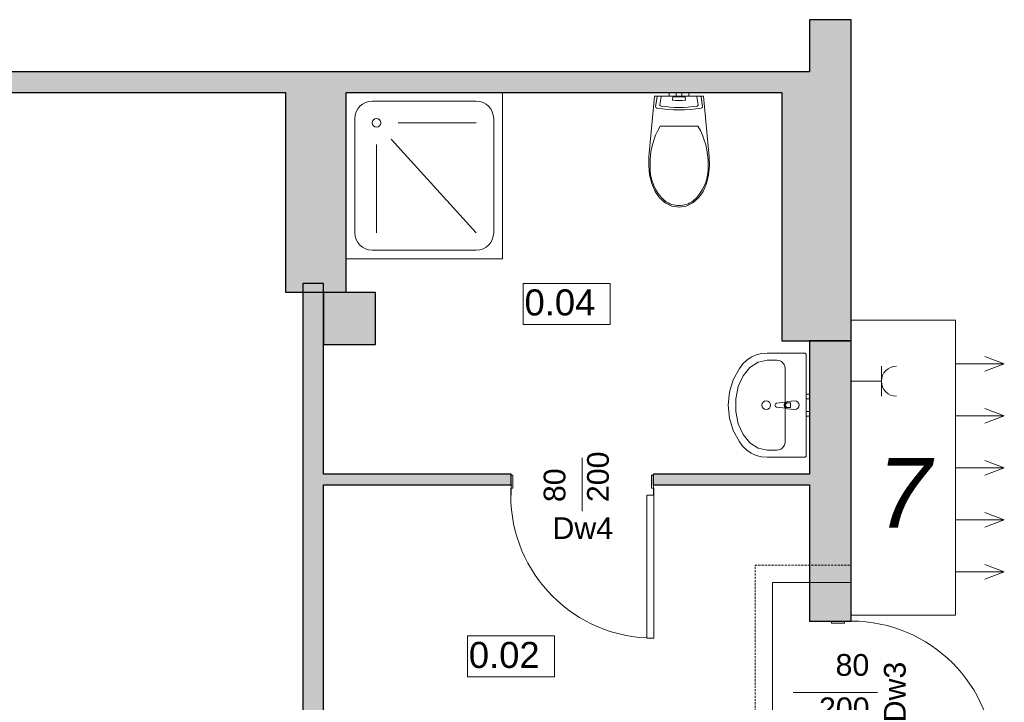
# Model space of a CAD drawing. Header units: centimetres. Extents: x -25572 to 23555, y -2435 to 15405.
# Tile 74 of 134: x 7686 to 8253, y 4953 to 5346. Entities that reach past the tile are written whole.
import ezdxf

# ---------------------------------------------------------------- set-up
doc = ezdxf.new("R2010")
doc.units = ezdxf.units.CM
doc.header["$MEASUREMENT"] = 0
doc.linetypes.add('DASHED', pattern=[1.905, 1.27, -0.635])
for name, color, linetype, lineweight in [('820-G Rysunki Obrazki_Nr_pióra__20', 1, 'Continuous', 13), ('820-G Rysunki Obrazki_Nr_pióra__4', 7, 'Continuous', 13), ('Nowe_0_Nr_pióra__75', 6, 'Continuous', 15), ('Nowe_210-A Pomieszczenia_Nr_pióra__41', 7, 'Continuous', 15), ('Nowe_220-A Ściany_Nr_pióra__19', 255, 'Continuous', 0), ('Nowe_220-A Ściany_Nr_pióra__23', 7, 'Continuous', 15), ('Nowe_220-A Ściany_Nr_pióra__27', 7, 'Continuous', 25), ('Nowe_220-A Ściany_Nr_pióra__3', 7, 'Continuous', 13), ('Nowe_220-A Ściany_Nr_pióra__7', 7, 'Continuous', 13)]:
    doc.layers.add(name, color=color, linetype=linetype, lineweight=lineweight)
for name, color, linetype, lineweight, true_color in [('820-G Rysunki Obrazki_Nr_pióra__5', 7, 'Continuous', 13, 0x40a5ff), ('Nowe_199-Z Wymiary i opisy_Nr_pióra__81', 7, 'Continuous', 13, 0x6a6a6a), ('Nowe_220-A Ściany_Nr_pióra__45', 7, 'Continuous', 15, 0x40a5ff)]:
    doc.layers.add(name, color=color, linetype=linetype, lineweight=lineweight, true_color=true_color)
doc.styles.add('STYL_AUTOMATYCZNY_5', font='arial.ttf')
doc.styles.add('STYL_AUTOMATYCZNY_6', font='arial.ttf')

msp = doc.modelspace()

# ---------------------------------------------------------------- hatches: boundary and pattern name
at = {"layer": 'Nowe_220-A Ściany_Nr_pióra__19', "linetype": 'Continuous', "lineweight": 0}
for points in [[(8165.38, 5316.14), (8165.38, 5346.14), (8141.38, 5346.14), (8141.38, 5316.14)], [(8125.38, 5316.14), (7559.38, 5316.14), (7559.38, 5304.14), (8125.38, 5304.14)], [(8165.38, 5161.14), (8165.38, 5316.14), (8125.38, 5316.14), (8125.38, 5161.14)], [(7839.38, 5304.14), (7839.38, 5189.14), (7874.38, 5189.14), (7874.38, 5304.14)], [(7861.38, 4891.14), (7861.38, 5194.1), (7849.38, 5194.1), (7849.38, 4891.14)], [(7861.38, 5188.88), (7861.38, 5158.88), (7891.38, 5158.88), (7891.38, 5188.88)], [(8165.38, 5161.14), (8141.38, 5161.14), (8141.38, 4999.35), (8165.38, 4999.35)], [(7861.38, 5084.14), (7861.38, 5078.14), (7969.38, 5078.14), (7969.38, 5084.14)], [(8051.38, 5084.14), (8051.38, 5078.14), (8141.38, 5078.14), (8141.38, 5084.14)]]:
    msp.add_hatch(color=255, dxfattribs=at).paths.add_polyline_path(points)

# ---------------------------------------------------------------- linework, layer by layer
at = {"layer": '820-G Rysunki Obrazki_Nr_pióra__20', "color": 1, "linetype": 'Continuous', "lineweight": 13}
msp.add_lwpolyline([(8165.38, 5172.89), (8225.38, 5172.89), (8225.38, 5002.89), (8165.38, 5002.89)], close=True, dxfattribs=at)
for points in [[(8225.38, 5147.89), (8253.5, 5147.89), (8242.21, 5152.11)], [(8225.38, 5147.89), (8253.5, 5147.89), (8242.21, 5143.67)], [(8225.38, 5117.89), (8253.5, 5117.89), (8242.21, 5122.11)], [(8225.38, 5117.89), (8253.5, 5117.89), (8242.21, 5113.67)], [(8225.38, 5087.89), (8253.5, 5087.89), (8242.21, 5092.11)], [(8225.38, 5087.89), (8253.5, 5087.89), (8242.21, 5083.67)], [(8225.38, 5057.89), (8253.5, 5057.89), (8242.21, 5062.11)], [(8225.38, 5057.89), (8253.5, 5057.89), (8242.21, 5053.67)], [(8225.38, 5027.89), (8253.5, 5027.89), (8242.21, 5032.11)], [(8225.38, 5027.89), (8253.5, 5027.89), (8242.21, 5023.67)], [(8119.9, 4833.37), (8119.9, 5021.84), (8165.38, 5021.84)]]:
    msp.add_lwpolyline(points, dxfattribs=at)
at = {"layer": '820-G Rysunki Obrazki_Nr_pióra__4', "color": 7, "linetype": 'Continuous', "lineweight": 13}
for p, q in [((8182.69, 5129.12), (8182.69, 5146.43)), ((8182.69, 5137.77), (8165.38, 5137.77))]:
    msp.add_line(p, q, dxfattribs=at)
msp.add_arc((8191.35, 5137.77), 8.66, 90, 270, dxfattribs=at)
at = {"layer": '820-G Rysunki Obrazki_Nr_pióra__5', "color": 161, "linetype": 'DASHED', "lineweight": 13, "true_color": 0x40a5ff}
msp.add_lwpolyline([(8109.9, 4833.37), (8109.9, 5031.84), (8165.38, 5031.84)], dxfattribs=at)
at = {"layer": 'Nowe_0_Nr_pióra__75', "color": 6, "linetype": 'Continuous', "lineweight": 15}
for p, q in [((8060.46, 5304.14), (8062.13, 5304.14)), ((8060.46, 5302.14), (8060.46, 5304.14)), ((8062.13, 5304.14), (8064.56, 5304.14)), ((8064.56, 5304.14), (8065.03, 5304.14)), ((8064.56, 5302.14), (8064.56, 5304.14)), ((8065.03, 5304.14), (8066.16, 5304.14)), ((8066.16, 5304.14), (8067.3, 5304.14)), ((8067.3, 5304.14), (8067.76, 5304.14)), ((8067.76, 5302.14), (8067.76, 5304.14)), ((8067.76, 5304.14), (8070.2, 5304.14)), ((8070.2, 5304.14), (8071.86, 5304.14)), ((8071.86, 5302.14), (8071.86, 5304.14)), ((7889.38, 5299.14), (7949.38, 5299.14)), ((8055.86, 5301.66), (8055.13, 5297.16)), ((8076.06, 5302.03), (8056.27, 5302.03)), ((8060.46, 5302.14), (8062.13, 5302.14)), ((8062.13, 5302.14), (8064.56, 5302.14)), ((8062.63, 5301.6), (8062.38, 5300.05)), ((8069.53, 5301.72), (8062.8, 5301.72)), ((8064.56, 5302.14), (8065.03, 5302.14)), ((8065.03, 5302.14), (8066.16, 5302.14)), ((8066.16, 5302.14), (8067.3, 5302.14)), ((8067.3, 5302.14), (8067.76, 5302.14)), ((8067.76, 5302.14), (8070.2, 5302.14)), ((8069.95, 5300.05), (8069.7, 5301.6)), ((8070.2, 5302.14), (8071.86, 5302.14)), ((8077.19, 5297.16), (8076.47, 5301.66)), ((7879.38, 5223.32), (7879.38, 5289.14)), ((7904.38, 5286.64), (7949.38, 5286.64)), ((7959.38, 5289.14), (7959.38, 5223.32)), ((8066.16, 5284.83), (8055.27, 5284.83)), ((8077.06, 5284.83), (8066.16, 5284.83)), ((7900.26, 5277.37), (7949.38, 5223.32)), ((7891.88, 5274.14), (7891.88, 5223.32)), ((7949.38, 5213.32), (7889.38, 5213.32)), ((8116.88, 5149.9), (8111.73, 5148.85)), ((8122.5, 5149.9), (8116.88, 5149.9)), ((8106.99, 5145.79), (8103.06, 5140.96)), ((8111.73, 5148.85), (8106.99, 5145.79)), ((8127.19, 5145.35), (8127.19, 5102.63)), ((8103.06, 5140.96), (8100.25, 5134.75)), ((8100.25, 5134.75), (8098.78, 5127.68)), ((8098.78, 5127.68), (8098.78, 5120.3)), ((8128.84, 5125.35), (8130.32, 5125.35)), ((8130.32, 5122.63), (8128.84, 5122.63)), ((8130.32, 5125.35), (8130.32, 5122.63)), ((8098.78, 5120.3), (8100.25, 5113.23)), ((8100.25, 5113.23), (8103.06, 5107.02)), ((8103.06, 5107.02), (8106.99, 5102.19)), ((8106.99, 5102.19), (8111.73, 5099.13)), ((8111.73, 5099.13), (8116.88, 5098.08)), ((8116.88, 5098.08), (8122.5, 5098.08))]:
    msp.add_line(p, q, dxfattribs=at)
for points in [[(7964.38, 5304.14), (7964.38, 5208.32), (7874.38, 5208.32), (7874.38, 5304.14)], [(8049.22, 5256.8), (8050.46, 5251.82), (8052.36, 5247.13), (8054.92, 5243.41), (8058.23, 5240.56), (8062.06, 5238.76), (8066.16, 5238.14), (8070.27, 5238.76), (8074.1, 5240.56), (8077.4, 5243.41), (8079.96, 5247.13), (8081.87, 5251.82), (8083.11, 5256.8), (8083.66, 5261.93), (8083.5, 5267.1), (8080.26, 5302.14), (8052.07, 5302.14), (8048.83, 5267.1), (8048.67, 5261.93)], [(8056.58, 5294.74), (8059.76, 5294.41), (8062.96, 5294.21), (8066.16, 5294.14), (8069.37, 5294.21), (8072.57, 5294.41), (8075.75, 5294.74), (8078.9, 5295.2), (8079.25, 5295.32), (8079.53, 5295.54), (8079.69, 5295.83), (8079.71, 5296.15), (8078.8, 5301.77), (8078.75, 5301.91), (8078.64, 5302.03), (8078.48, 5302.11), (8078.31, 5302.14), (8054.02, 5302.14), (8053.85, 5302.11), (8053.69, 5302.03), (8053.58, 5301.91), (8053.53, 5301.77), (8052.62, 5296.15), (8052.64, 5295.83), (8052.8, 5295.54), (8053.07, 5295.32), (8053.42, 5295.2)], [(8116.88, 5093.99), (8138.44, 5093.99), (8138.6, 5094), (8138.76, 5094.05), (8138.91, 5094.11), (8139.04, 5094.2), (8139.16, 5094.32), (8139.25, 5094.45), (8139.32, 5094.59), (8139.36, 5094.74), (8139.38, 5094.9), (8139.38, 5123.99), (8139.38, 5153.08), (8139.36, 5153.24), (8139.32, 5153.39), (8139.25, 5153.54), (8139.16, 5153.67), (8139.04, 5153.78), (8138.91, 5153.87), (8138.76, 5153.94), (8138.6, 5153.98), (8138.44, 5153.99), (8116.88, 5153.99), (8113.7, 5153.72), (8110.62, 5152.93), (8107.72, 5151.64), (8105.1, 5149.88), (8102.82, 5147.72), (8100.97, 5145.2), (8097.35, 5138.6), (8095.13, 5131.44), (8094.38, 5123.99), (8095.13, 5116.55), (8097.35, 5109.39), (8100.97, 5102.78), (8102.82, 5100.26), (8105.1, 5098.1), (8107.72, 5096.34), (8110.62, 5095.05), (8113.7, 5094.26)], [(8139.38, 5130.34), (8139.38, 5127.64), (8141.38, 5127.64), (8141.38, 5130.34)], [(8139.38, 5120.34), (8139.38, 5117.64), (8141.38, 5117.64), (8141.38, 5120.34)]]:
    msp.add_lwpolyline(points, close=True, dxfattribs=at)
msp.add_lwpolyline([(8132.81, 5126.49), (8128.62, 5126.09, 0.12102), (8127.67, 5125.76), (8122.37, 5125.1, 0.882566), (8122.37, 5122.88), (8127.67, 5122.22, 0.12102), (8128.62, 5121.89), (8132.81, 5121.49, 1)], format="xyb", close=True, dxfattribs=at)
for centre in [(7891.88, 5286.64), (8116.41, 5123.99)]:
    msp.add_circle(centre, 2.5, dxfattribs=at)
for centre, radius, start, end in [((7889.38, 5289.14), 10, 90, 180), ((7949.38, 5289.14), 10, 0, 90), ((7889.38, 5223.32), 10, 180, 270), ((7949.38, 5223.32), 10, 270, 0), ((8128.81, 5123.99), 2.11, 122.771, 237.229), ((8128.84, 5123.99), 1.36, 90, 270)]:
    msp.add_arc(centre, radius, start, end, dxfattribs=at)
for centre, major_axis, ratio, start_param, end_param in [((8055.9, 5297.05), (0.78, 0), 0.851064, 2.978676, 4.578797), ((8056.28, 5301.67), (0.42, 0), 0.851064, 1.584215, 3.170129), ((8062.66, 5300.02), (0.281, 0), 0.851064, 2.999606, 4.365001), ((8066.16, 5315.65), (18.98, 0), 0.851064, 4.521515, 4.903263), ((8062.8, 5301.58), (0.172, 0), 0.851064, 1.570973, 3.005623), ((8069.53, 5301.58), (0.172, 0), 0.851064, 0.13597, 1.57062), ((8069.67, 5300.02), (0.281, 0), 0.851064, 5.059777, 6.425172), ((8076.05, 5301.67), (0.42, 0), 0.851064, 6.254649, 7.840563), ((8076.43, 5297.05), (0.78, 0), 0.851064, 4.845981, 6.446102), ((8066.16, 5342.04), (54.63, 0), 0.851064, 4.52152, 4.903258), ((8091.97, 5263.34), (0, 42.55), 0.999377, 1.041392, 1.594412), ((8040.36, 5263.34), (0, 42.55), 0.999377, 4.688771, 5.241791), ((8075.11, 5260.91), (0, 25.71), 0.999377, 1.515065, 2.415654), ((8057.22, 5260.91), (0, 25.71), 0.999377, 3.867528, 4.768116), ((8066.25, 5252.86), (0, 13.86), 0.999377, 2.509088, 3.135732), ((8066.08, 5252.86), (0, 13.86), 0.999377, 3.147454, 3.774097), ((8122.5, 5145.35), (4.69, 0), 0.969697, 0, 1.570796), ((8122.5, 5102.63), (4.69, 0), 0.969697, 4.712389, 6.283185)]:
    msp.add_ellipse(centre, major_axis=major_axis, ratio=ratio, start_param=start_param, end_param=end_param, dxfattribs=at)
at = {"layer": 'Nowe_210-A Pomieszczenia_Nr_pióra__41', "color": 7, "linetype": 'Continuous', "lineweight": 15}
for p, q in [((7976.36, 5194.14), (8026.39, 5194.14)), ((7976.36, 5170.57), (7976.36, 5194.14)), ((8026.39, 5194.14), (8026.39, 5170.57)), ((8026.39, 5170.57), (7976.36, 5170.57)), ((7944.29, 4990.97), (7994.32, 4990.97)), ((7944.29, 4967.4), (7944.29, 4990.97)), ((7994.32, 4990.97), (7994.32, 4967.4)), ((7994.32, 4967.4), (7944.29, 4967.4))]:
    msp.add_line(p, q, dxfattribs=at)
at = {"layer": 'Nowe_220-A Ściany_Nr_pióra__23', "color": 7, "linetype": 'Continuous', "lineweight": 15}
for p, q in [((7969.38, 5072.14), (7969.38, 5083.64)), ((7969.38, 5083.64), (7970.38, 5083.64)), ((7970.38, 5083.64), (7970.38, 5076.14)), ((8050.38, 5076.14), (8050.38, 5083.64)), ((8050.38, 5083.64), (8051.38, 5083.64)), ((8051.38, 5083.64), (8051.38, 5072.14)), ((7970.38, 5076.14), (7969.18, 5076.14)), ((7969.18, 5076.14), (7969.18, 5072.14)), ((8051.58, 5076.14), (8050.38, 5076.14)), ((8051.58, 5072.14), (8051.58, 5076.14)), ((7969.18, 5072.14), (7969.38, 5072.14)), ((8051.38, 5072.14), (8051.58, 5072.14)), ((8165.38, 4999.35), (8153.88, 4999.35)), ((8153.88, 4999.35), (8153.88, 4998.35)), ((8153.88, 4998.35), (8161.38, 4998.35)), ((8161.38, 4998.35), (8161.38, 4999.55)), ((8161.38, 4999.55), (8165.38, 4999.55)), ((8165.38, 4999.55), (8165.38, 4999.35))]:
    msp.add_line(p, q, dxfattribs=at)
at = {"layer": 'Nowe_220-A Ściany_Nr_pióra__27', "color": 7, "linetype": 'Continuous', "lineweight": 25}
for p, q in [((7969.38, 5083.64), (7969.38, 5084.14)), ((7969.38, 5083.64), (7969.38, 5084.14)), ((7969.38, 5078.14), (7969.38, 5083.64)), ((7969.38, 5078.14), (7969.38, 5083.64)), ((7969.38, 5078.14), (7969.38, 5083.64)), ((8051.38, 5083.64), (8051.38, 5084.14)), ((8051.38, 5083.64), (8051.38, 5084.14)), ((8051.38, 5078.14), (8051.38, 5083.64)), ((8051.38, 5078.14), (8051.38, 5083.64)), ((8051.38, 5078.14), (8051.38, 5083.64)), ((8153.88, 4999.35), (8141.38, 4999.35)), ((8153.88, 4999.35), (8141.38, 4999.35)), ((8165.38, 4999.35), (8153.88, 4999.35)), ((8165.38, 4999.35), (8153.88, 4999.35)), ((8165.38, 4999.35), (8153.88, 4999.35))]:
    msp.add_line(p, q, dxfattribs=at)
for points in [[(8165.38, 5346.14), (8141.38, 5346.14)], [(8141.38, 5346.14), (8141.38, 5316.14)], [(8165.38, 5316.14), (8165.38, 5346.14)], [(8125.38, 5316.14), (7559.38, 5316.14)], [(8141.38, 5316.14), (8125.38, 5316.14)], [(8165.38, 5161.14), (8165.38, 5316.14)], [(7559.38, 5304.14), (7839.38, 5304.14)], [(7839.38, 5304.14), (7839.38, 5189.14)], [(7874.38, 5304.14), (8125.38, 5304.14)], [(7874.38, 5189.14), (7874.38, 5304.14)], [(8125.38, 5304.14), (8125.38, 5161.14)], [(7861.38, 5194.1), (7849.38, 5194.1)], [(7849.38, 5194.1), (7849.38, 4891.14)], [(7861.38, 5084.14), (7861.38, 5194.1)], [(7839.38, 5189.14), (7874.38, 5189.14)], [(7861.38, 5188.88), (7861.38, 5158.88)], [(7891.38, 5188.88), (7861.38, 5188.88)], [(7891.38, 5158.88), (7891.38, 5188.88)], [(8125.38, 5161.14), (8165.38, 5161.14)], [(8165.38, 5161.14), (8141.38, 5161.14)], [(8141.38, 5161.14), (8141.38, 5084.14)], [(8165.38, 4999.35), (8165.38, 5161.14)], [(7861.38, 5158.88), (7891.38, 5158.88)], [(7969.38, 5084.14), (7861.38, 5084.14)], [(8141.38, 5084.14), (8051.38, 5084.14)], [(7861.38, 4891.14), (7861.38, 5078.14)], [(7861.38, 5078.14), (7969.38, 5078.14)], [(8051.38, 5078.14), (8141.38, 5078.14)], [(8141.38, 5078.14), (8141.38, 4999.35)]]:
    msp.add_lwpolyline(points, dxfattribs=at)
for p in [(7969.38, 5078.14), (7969.38, 5078.14), (8051.38, 5078.14), (8051.38, 5078.14)]:
    msp.add_point(p, dxfattribs=at)
at = {"layer": 'Nowe_220-A Ściany_Nr_pióra__3', "color": 7, "linetype": 'Continuous', "lineweight": 13}
for p, q in [((8051.58, 5072.14), (8047.58, 5072.14)), ((8047.58, 5072.14), (8047.58, 4989.74)), ((8051.58, 4989.74), (8051.58, 5072.14)), ((8047.58, 4989.74), (8051.58, 4989.74))]:
    msp.add_line(p, q, dxfattribs=at)
for centre, start, end in [((8051.58, 5072.14), 180, 270), ((8165.38, 4917.15), 0, 90)]:
    msp.add_arc(centre, 82.4, start, end, dxfattribs=at)
at = {"layer": 'Nowe_220-A Ściany_Nr_pióra__45', "color": 161, "linetype": 'Continuous', "lineweight": 15, "true_color": 0x40a5ff}
for p, q in [((8010.38, 5062.96), (8010.38, 5093.6)), ((8180.55, 4958.35), (8131.92, 4958.35))]:
    msp.add_line(p, q, dxfattribs=at)

# ---------------------------------------------------------------- texts
at = {"layer": 'Nowe_199-Z Wymiary i opisy_Nr_pióra__81', "color": 251, "linetype": 'Continuous', "lineweight": 13, "true_color": 0x6a6a6a, "insert": (8195.92, 5093.48), "char_height": 40, "attachment_point": 2, "style": 'STYL_AUTOMATYCZNY_5'}
msp.add_mtext('\\A1;{\\pqc;\\fArial|b0|i1|c238|p0;\\W1.000000;7}', dxfattribs=at)
at = {"layer": 'Nowe_210-A Pomieszczenia_Nr_pióra__41', "color": 7, "linetype": 'Continuous', "lineweight": 15, "char_height": 15, "attachment_point": 2, "style": 'STYL_AUTOMATYCZNY_6'}
for s, insert in [('\\A1;{\\pqc;\\pt0,25;\\fArial|b0|i0|c238|p0;\\W1.000000;0.04\\fArial|b0|i0|c238|p0;\\W1.000000;\\A1{\\H.66x;\\S^  ;}\\fArial|b0|i0|c238|p0;\\W1.000000;\\fArial|b0|i0|c238|p0;\\W1.000000;\\A1{\\H.66x;\\S^  ;}}', (8001.38, 5190.71)), ('\\A1;{\\pqc;\\pt0,25;\\fArial|b0|i0|c238|p0;\\W1.000000;0.02\\fArial|b0|i0|c238|p0;\\W1.000000;\\A1{\\H.66x;\\S^  ;}\\fArial|b0|i0|c238|p0;\\W1.000000;\\fArial|b0|i0|c238|p0;\\W1.000000;\\A1{\\H.66x;\\S^  ;}}', (7969.31, 4987.54))]:
    msp.add_mtext(s, dxfattribs=dict(at, insert=insert))
at = {"layer": 'Nowe_220-A Ściany_Nr_pióra__7', "color": 7, "linetype": 'Continuous', "lineweight": 13, "char_height": 12.5, "attachment_point": 7, "rotation": 90, "style": 'STYL_AUTOMATYCZNY_6'}
for s, insert in [('\\A1;{\\pql;\\pt0;\\fArial|b0|i0|c238|p0;\\W1.000000;200\\fArial|b0|i0|c238|p0;\\W1.000000;\\A1{\\H.66x;\\S^  ;}\\fArial|b0|i0|c238|p0;\\W1.000000;\\fArial|b0|i0|c238|p0;\\W1.000000;}', (8029.33, 5068.14)), ('\\A1;{\\pql;\\pt0;\\fArial|b0|i0|c238|p0;\\W1.000000;80\\fArial|b0|i0|c238|p0;\\W1.000000;\\A1{\\H.66x;\\S^  ;}\\fArial|b0|i0|c238|p0;\\W1.000000;\\fArial|b0|i0|c238|p0;\\W1.000000;}', (8004.33, 5068.14)), ('\\A1;{\\pql;\\pt0;\\fArial|b0|i0|c238|p0;\\W1.000000;Dw3\\fArial|b0|i0|c238|p0;\\W1.000000;\\fArial|b0|i0|c238|p0;\\W1.000000;\\fArial|b0|i0|c238|p0;\\W1.000000;}', (8196.84, 4941.21))]:
    msp.add_mtext(s, dxfattribs=dict(at, insert=insert))
at = {"layer": 'Nowe_220-A Ściany_Nr_pióra__7', "color": 7, "linetype": 'Continuous', "lineweight": 13, "char_height": 12.5, "attachment_point": 7, "style": 'STYL_AUTOMATYCZNY_6'}
for s, insert in [('\\A1;{\\pql;\\pt0;\\fArial|b0|i0|c238|p0;\\W1.000000;Dw4\\fArial|b0|i0|c238|p0;\\W1.000000;\\fArial|b0|i0|c238|p0;\\W1.000000;\\fArial|b0|i0|c238|p0;\\W1.000000;}', (7993.23, 5046.89)), ('\\A1;{\\pql;\\pt0;\\fArial|b0|i0|c238|p0;\\W1.000000;80\\fArial|b0|i0|c238|p0;\\W1.000000;\\A1{\\H.66x;\\S^  ;}\\fArial|b0|i0|c238|p0;\\W1.000000;\\fArial|b0|i0|c238|p0;\\W1.000000;}', (8156.31, 4964.4)), ('\\A1;{\\pql;\\pt0;\\fArial|b0|i0|c238|p0;\\W1.000000;200\\fArial|b0|i0|c238|p0;\\W1.000000;\\A1{\\H.66x;\\S^  ;}\\fArial|b0|i0|c238|p0;\\W1.000000;\\fArial|b0|i0|c238|p0;\\W1.000000;}', (8146.77, 4939.4))]:
    msp.add_mtext(s, dxfattribs=dict(at, insert=insert))

doc.saveas('drawing.dxf')
